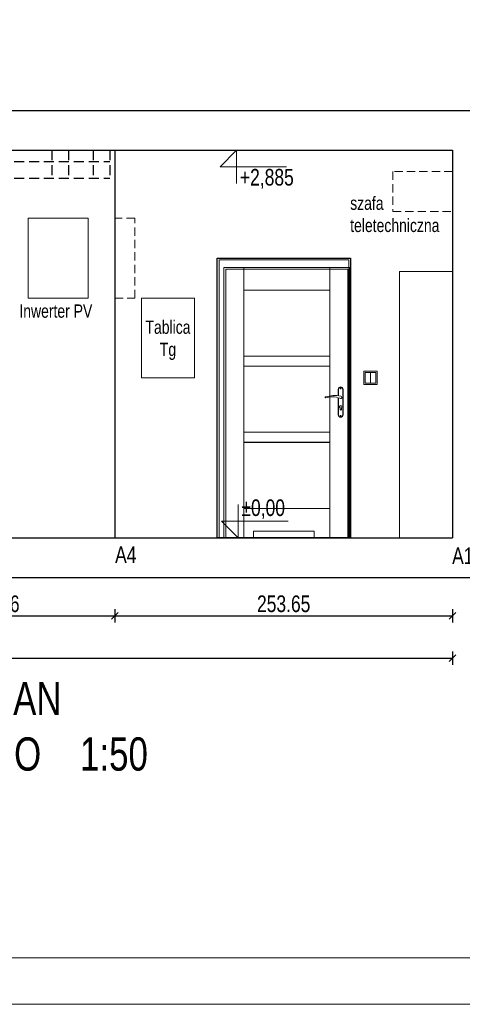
# Model space of a CAD drawing. Header units: inches. Extents: x 53216 to 117387, y -66787 to -22834.
# Tile 23 of 256: x 58469 to 58801, y -32536 to -31796. Entities that reach past the tile are written whole.
import ezdxf

# ---------------------------------------------------------------- set-up
doc = ezdxf.new("R2010")
doc.units = ezdxf.units.IN
doc.header["$MEASUREMENT"] = 0
doc.linetypes.add('HIDDEN', pattern=[0.375, 0.25, -0.125])
doc.layers.get('0').update_dxf_attribs({"lineweight": 0})
doc.layers.get('Defpoints').update_dxf_attribs({"lineweight": 0})
for name, color, linetype, lineweight in [('A--tabelka rysunku', 7, 'Continuous', 0), ('E--inst.elektr', 1, 'Continuous', 13), ('p--elewacja cienka', 251, 'Continuous', 0), ('p--numeracja rozwinięcie', 104, 'Continuous', 0), ('p--podpis rysunku', 7, 'Continuous', 0), ('p--wymiary-1-50', 5, 'Continuous', 0), ('p--ściana rozwinięcie', 251, 'Continuous', 25)]:
    doc.layers.add(name, color=color, linetype=linetype, lineweight=lineweight)
doc.styles.add('1-50', font='arial.ttf', dxfattribs={"width": 0.75, "height": 12.5})
doc.styles.get("Standard").update_dxf_attribs({"font": 'arial.ttf', "width": 0.75})
doc.dimstyles.new('1-50', dxfattribs={"dimtxt": 12.5, "dimasz": 5, "dimexe": 5, "dimexo": 5, "dimgap": 0.09, "dimtad": 0, "dimdsep": 46, "dimtxsty": '1-50', "dimblk": 'OBLIQUE', "dimcen": 0.09, "dimadec": 0, "dimazin": 0, "dimtfac": 1, "dimtdec": 4, "dimtix": 1, "dimtmove": 2, "dimatfit": 3, "dimldrblk": 'OBLIQUE', "dimfxl": 5, "dimfxlon": 1, "dimtvp": 0.7, "dimtolj": 1, "dimtzin": 0, "dimarcsym": 0})

# ---------------------------------------------------------------- blocks, each defined once
blk = doc.blocks.new('_OBLIQUE')
at = {"color": 0, "linetype": 'ByBlock', "lineweight": -2}
for p, q in [((-0.5, -0.5), (0.5, 0.5)), ((0, 0), (0, 0))]:
    blk.add_line(p, q, dxfattribs=at)
blk = doc.blocks.new('*D2527')
at = {"layer": 'Defpoints', "color": 0}
for p in [(58793.65, -32185.15), (57935.15, -32248.78), (58793.65, -32275.64)]:
    blk.add_point(p, dxfattribs=at)
at = {"layer": 'p--wymiary-1-50', "color": 0, "lineweight": -2}
for p, q in [((57935.15, -32270.64), (57935.15, -32280.64)), ((57935.15, -32275.64), (58793.65, -32275.64)), ((58793.65, -32270.64), (58793.65, -32280.64))]:
    blk.add_line(p, q, dxfattribs=at)
at = {"layer": 'p--wymiary-1-50', "color": 0, "lineweight": -2, "xscale": 5, "yscale": 5, "zscale": 5, "rotation": 180}
blk.add_blockref('_OBLIQUE', (57935.15, -32275.64), dxfattribs=at)
at = {"layer": 'p--wymiary-1-50', "color": 0, "lineweight": -2, "xscale": 5, "yscale": 5, "zscale": 5}
blk.add_blockref('_OBLIQUE', (58793.65, -32275.64), dxfattribs=at)
at = {"layer": 'p--wymiary-1-50', "color": 0, "linetype": 'Continuous', "ltscale": 8, "insert": (58364.4, -32266.71), "char_height": 12.5, "attachment_point": 5, "style": '1-50'}
blk.add_mtext('\\A1;858.5', dxfattribs=at)
blk = doc.blocks.new('kota wykoń')
for p, q in [((0, 25), (0, 0)), ((0, 0), (-12.5, 12.5)), ((-12.5, 12.5), (37.5, 12.5))]:
    blk.add_line(p, q)
at = {"lineweight": 0}
blk.add_line((-2.5, 0), (2.5, 0), dxfattribs=at)
blk = doc.blocks.new('*D2535')
at = {"layer": 'Defpoints', "color": 0}
for p in [(58364.4, -32185.15), (58540, -32185.15), (58540, -32243.78)]:
    blk.add_point(p, dxfattribs=at)
at = {"layer": 'p--wymiary-1-50', "color": 0, "lineweight": -2}
for p, q in [((58364.4, -32238.78), (58364.4, -32248.78)), ((58540, -32238.78), (58540, -32248.78)), ((58364.4, -32243.78), (58540, -32243.78))]:
    blk.add_line(p, q, dxfattribs=at)
at = {"layer": 'p--wymiary-1-50', "color": 0, "lineweight": -2, "xscale": 5, "yscale": 5, "zscale": 5, "rotation": 180}
blk.add_blockref('_OBLIQUE', (58364.4, -32243.78), dxfattribs=at)
at = {"layer": 'p--wymiary-1-50', "color": 0, "lineweight": -2, "xscale": 5, "yscale": 5, "zscale": 5}
blk.add_blockref('_OBLIQUE', (58540, -32243.78), dxfattribs=at)
at = {"layer": 'p--wymiary-1-50', "color": 0, "linetype": 'Continuous', "ltscale": 8, "insert": (58452.2, -32234.85), "char_height": 12.5, "attachment_point": 5, "style": '1-50'}
blk.add_mtext('\\A1;175.6', dxfattribs=at)
blk = doc.blocks.new('*D2536')
at = {"layer": 'Defpoints', "color": 0}
for p in [(58540, -32185.15), (58793.65, -32185.15), (58793.65, -32243.78)]:
    blk.add_point(p, dxfattribs=at)
at = {"layer": 'p--wymiary-1-50', "color": 0, "lineweight": -2}
for p, q in [((58540, -32238.78), (58540, -32248.78)), ((58793.65, -32238.78), (58793.65, -32248.78)), ((58540, -32243.78), (58793.65, -32243.78))]:
    blk.add_line(p, q, dxfattribs=at)
at = {"layer": 'p--wymiary-1-50', "color": 0, "lineweight": -2, "xscale": 5, "yscale": 5, "zscale": 5, "rotation": 180}
blk.add_blockref('_OBLIQUE', (58540, -32243.78), dxfattribs=at)
at = {"layer": 'p--wymiary-1-50', "color": 0, "lineweight": -2, "xscale": 5, "yscale": 5, "zscale": 5}
blk.add_blockref('_OBLIQUE', (58793.65, -32243.78), dxfattribs=at)
at = {"layer": 'p--wymiary-1-50', "color": 0, "linetype": 'Continuous', "ltscale": 8, "insert": (58666.83, -32234.85), "char_height": 12.5, "attachment_point": 5, "style": '1-50'}
blk.add_mtext('\\A1;253.65', dxfattribs=at)

msp = doc.modelspace()

# ---------------------------------------------------------------- linework, layer by layer
at = {"color": 192, "linetype": 'HIDDEN', "lineweight": 25, "ltscale": 30}
for p, q in [((58492.752, -31894.147), (58492.752, -31914.997)), ((58505.252, -31894.147), (58505.252, -31914.997)), ((58523.752, -31894.147), (58523.752, -31914.997)), ((58536.252, -31894.147), (58536.252, -31914.997)), ((58419.402, -31902.497), (58536.252, -31902.497)), ((58419.402, -31914.997), (58536.252, -31914.997))]:
    msp.add_line(p, q, dxfattribs=at)
at = {"linetype": 'Continuous', "lineweight": 5}
msp.add_line((58701.953, -31976.447), (58632.052, -31976.447), dxfattribs=at)
at = {"color": 5, "linetype": 'Continuous', "ltscale": 8}
msp.add_line((58732.002, -32061.147), (58732.002, -32069.147), dxfattribs=at)
at = {"color": 7, "lineweight": 30}
msp.add_lwpolyline([(58717.002, -32185.147), (58617.002, -32185.147), (58617.002, -31975.147), (58717.002, -31975.147)], close=True, dxfattribs=at)
at = {"linetype": 'Continuous', "lineweight": 5}
for points in [[(58618.352, -32185.147), (58618.352, -31976.447), (58632.052, -31976.447)], [(58715.652, -32185.147), (58715.652, -31976.447), (58701.952, -31976.447)]]:
    msp.add_lwpolyline(points, dxfattribs=at)
at = {"color": 5, "linetype": 'Continuous', "ltscale": 8}
for points in [[(58727.002, -32070.147), (58737.002, -32070.147), (58737.002, -32060.147), (58727.002, -32060.147)], [(58728.002, -32069.147), (58736.002, -32069.147), (58736.002, -32061.147), (58728.002, -32061.147)]]:
    msp.add_lwpolyline(points, close=True, dxfattribs=at)
at = {"layer": 'A--tabelka rysunku', "linetype": 'Continuous'}
for points in [[(57415.894, -32535.629), (59515.894, -32535.629), (59515.894, -31050.629), (57415.894, -31050.629)], [(57415.894, -32535.629), (59515.894, -32535.629), (59515.894, -31050.629), (57415.894, -31050.629)], [(57540.894, -32500.629), (59480.894, -32500.629), (59480.894, -31085.629), (57540.894, -31085.629)]]:
    msp.add_lwpolyline(points, close=True, dxfattribs=at)
at = {"layer": 'E--inst.elektr', "linetype": 'HIDDEN', "ltscale": 25}
for points in [[(58748.652, -31940.147), (58793.652, -31940.147), (58793.652, -31910.147), (58748.652, -31910.147)], [(58540.002, -32005.147), (58555.002, -32005.147), (58555.002, -31945.147), (58540.002, -31945.147)]]:
    msp.add_lwpolyline(points, close=True, dxfattribs=at)
at = {"layer": 'E--inst.elektr', "linetype": 'Continuous', "ltscale": 25}
for points in [[(58475.002, -31945.147), (58520.002, -31945.147), (58520.002, -32005.147), (58475.002, -32005.147)], [(58560.002, -32065.147), (58600.002, -32065.147), (58600.002, -32005.147), (58560.002, -32005.147)]]:
    msp.add_lwpolyline(points, close=True, dxfattribs=at)
at = {"layer": 'p--elewacja cienka', "linetype": 'Continuous', "lineweight": 5}
for p, q in [((58637.002, -31983.447), (58701.402, -31983.447)), ((58637.017, -31999.162), (58637.017, -32048.782)), ((58701.387, -31999.162), (58637.017, -31999.162)), ((58701.387, -31999.162), (58701.387, -32048.782)), ((58701.387, -32048.782), (58637.017, -32048.782)), ((58637.017, -32056.312), (58637.017, -32105.932)), ((58701.387, -32056.312), (58637.017, -32056.312)), ((58701.387, -32056.312), (58701.387, -32105.932)), ((58707.802, -32073.697), (58707.802, -32078.551)), ((58708.002, -32073.697), (58708.002, -32078.581)), ((58711.202, -32092.897), (58711.202, -32073.697)), ((58711.402, -32073.697), (58711.402, -32092.897)), ((58707.802, -32079.986), (58707.802, -32092.897)), ((58708.002, -32080.043), (58708.002, -32092.897)), ((58709.102, -32088.747), (58709.102, -32087.484)), ((58710.102, -32088.747), (58710.102, -32087.484)), ((58701.387, -32105.932), (58637.017, -32105.932)), ((58637.017, -32113.512), (58637.017, -32163.132)), ((58701.387, -32113.512), (58637.017, -32113.512)), ((58701.387, -32113.512), (58701.387, -32163.132)), ((58701.387, -32163.132), (58637.017, -32163.132))]:
    msp.add_line(p, q, dxfattribs=at)
for points in [[(58637.002, -32185.147), (58637.002, -31982.147), (58622.002, -31982.147), (58622.002, -32185.147)], [(58637.002, -31982.147), (58701.402, -31982.147), (58701.402, -31999.147), (58637.002, -31999.147)], [(58701.402, -32185.147), (58701.402, -31982.147), (58716.402, -31982.147), (58716.402, -32185.147)], [(58637.002, -32048.797), (58701.402, -32048.797), (58701.402, -32056.297), (58637.002, -32056.297)], [(58637.002, -32105.947), (58701.402, -32105.947), (58701.402, -32113.447), (58637.002, -32113.447)], [(58637.002, -32163.147), (58701.402, -32163.147), (58701.402, -32185.147), (58637.002, -32185.147)], [(58644.212, -32180.349), (58689.793, -32180.349), (58689.793, -32185.147), (58644.212, -32185.147)]]:
    msp.add_lwpolyline(points, close=True, dxfattribs=at)
for points in [[(58623.302, -32185.147), (58623.302, -31983.447), (58637.002, -31983.447)], [(58715.102, -32185.147), (58715.102, -31983.447), (58701.402, -31983.447)]]:
    msp.add_lwpolyline(points, dxfattribs=at)
at = {"layer": 'p--elewacja cienka', "lineweight": 5}
msp.add_lwpolyline([(58753.652, -32185.147), (58793.652, -32185.147), (58793.652, -31985.147), (58753.652, -31985.147)], close=True, dxfattribs=at)
at = {"layer": 'p--elewacja cienka', "linetype": 'Continuous', "lineweight": 5}
for centre in [(58709.602, -32072.997), (58709.602, -32093.597)]:
    msp.add_circle(centre, 0.3, dxfattribs=at)
for centre, radius, start, end in [((58709.602, -32073.697), 1.8, 0, 180), ((58709.602, -32073.697), 1.6, 0, 180), ((58698.244, -32079.747), 0.332, 115.217939, 244.782061), ((58704.802, -32099.037), 20.704, 76.59512, 108.881173), ((58703.058, -32096.924), 17.59, 70.130234, 106.364988), ((58709.602, -32079.747), 0.85, 228.288953, 90), ((58709.602, -32086.797), 0.85, 306.031879, 233.968121), ((58709.602, -32088.747), 0.5, 180, 0), ((58709.602, -32092.897), 1.8, 180, 0), ((58709.602, -32092.897), 1.6, 180, 0)]:
    msp.add_arc(centre, radius, start, end, dxfattribs=at)
at = {"layer": 'p--ściana rozwinięcie', "lineweight": 30, "ltscale": 35}
for p, q in [((57885.403, -31864.147), (58843.402, -31864.147)), ((57935.152, -31894.147), (58793.652, -31894.147)), ((58540.002, -31894.147), (58540.002, -32185.147)), ((58793.652, -31894.147), (58793.652, -32185.147)), ((58793.652, -31894.147), (58793.652, -32185.147)), ((57935.152, -32185.147), (58793.652, -32185.147)), ((57885.403, -32215.147), (58843.402, -32215.147))]:
    msp.add_line(p, q, dxfattribs=at)

# ---------------------------------------------------------------- block references
at = {"xscale": -1, "rotation": 180}
msp.add_blockref('kota wykoń', (58631.529, -31894.147), dxfattribs=at)
msp.add_blockref('kota wykoń', (58632.66, -32185.147))

# ---------------------------------------------------------------- texts
at = {"color": 0, "char_height": 12.5, "width": 211.46444, "style": '1-50'}
for s, insert, attachment_point in [('+2,885', (58633.992, -31922.943), 7), ('%%p0,00', (58635.123, -32156.35), 1)]:
    msp.add_mtext(s, dxfattribs=dict(at, insert=insert, attachment_point=attachment_point))
at = {"layer": 'E--inst.elektr', "linetype": 'HIDDEN', "ltscale": 25, "char_height": 10, "attachment_point": 1}
for s, insert in [('szafa \\Pteletechniczna', (58716.762, -31928.865, 151.8)), ('Inwerter PV', (58468.434, -32009.893))]:
    msp.add_mtext(s, dxfattribs=dict(at, insert=insert))
at = {"layer": 'E--inst.elektr', "linetype": 'HIDDEN', "ltscale": 25, "insert": (58572.103, -32021.986, 151.8), "char_height": 10, "width": 15.73749, "attachment_point": 1}
msp.add_mtext('\\pxqc;Tablica Tg', dxfattribs=at)
at = {"layer": 'p--numeracja rozwinięcie', "style": '1-50', "width": 0.75}
for s, p in [('A4', (58540.286, -32204.132)), ('A1', (58793.272, -32204.975))]:
    msp.add_text(s, height=12.5, dxfattribs=at).set_placement(p)
at = {"layer": 'p--podpis rysunku', "insert": (58369.158, -32293.411), "char_height": 25, "width": 873.06963, "attachment_point": 2}
msp.add_mtext('ROZWINIĘCIE ŚCIAN \\PPOM.GOSPODARCZEGO    1:50', dxfattribs=at)

# ---------------------------------------------------------------- dimensions: what is measured, and where the dimension line sits
at = {"layer": 'p--wymiary-1-50', "color": 0}
for base, p1, p2, picture, middle in [((58793.652, -32275.643), (57935.152, -32248.781), (58793.652, -32185.147), '*D2527', (58364.402, -32266.709)), ((58540.002, -32243.781), (58364.402, -32185.147), (58540.002, -32185.147), '*D2535', (58452.202, -32234.847)), ((58793.652, -32243.781), (58540.002, -32185.147), (58793.652, -32185.147), '*D2536', (58666.827, -32234.847))]:
    dim = msp.add_linear_dim(base=base, p1=p1, p2=p2, dimstyle='1-50', override={"dimtxt": 12.5}, dxfattribs=at)
    dim.commit()
    dim.dimension.update_dxf_attribs({"geometry": picture, "text_midpoint": middle})

doc.saveas('drawing.dxf')
